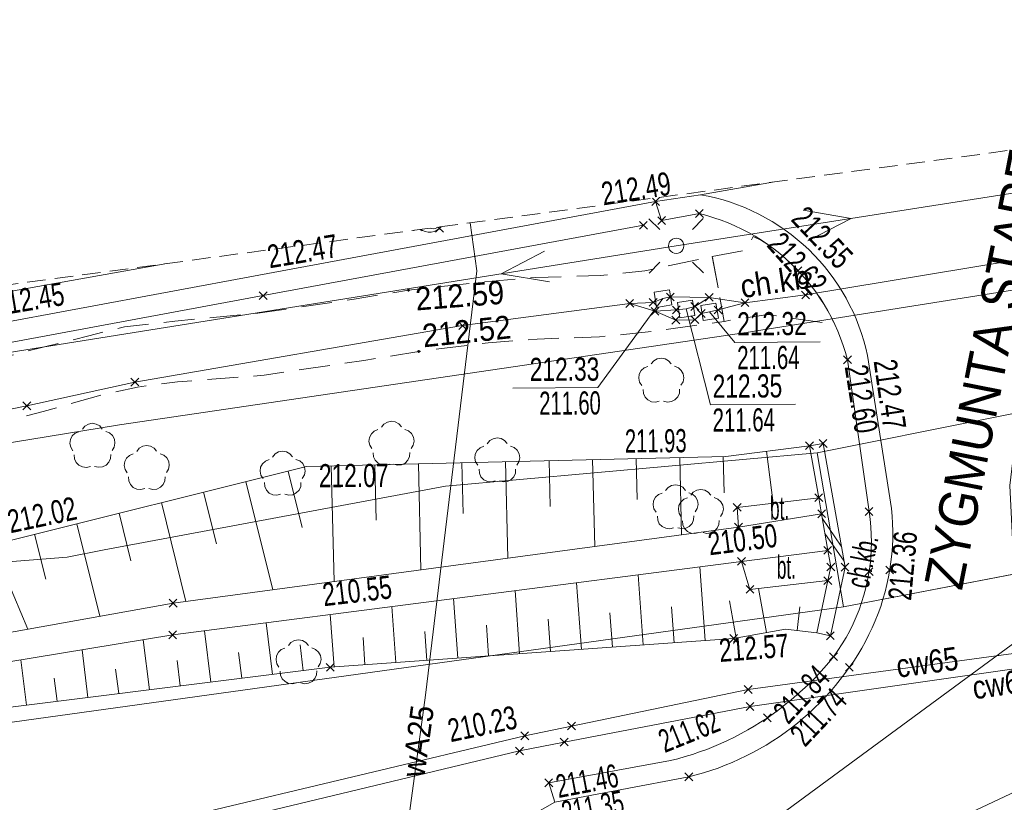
# Model space of a CAD drawing. Header units: millimetres. Extents: x 1477672 to 1731286, y -587673 to -401480.
# Tile 30 of 33: x 1616514 to 1648479, y -426870 to -401480. Entities that reach past the tile are written whole.
import ezdxf
from ezdxf.xclip import XClip

# ---------------------------------------------------------------- set-up
doc = ezdxf.new("R2010")
doc.units = ezdxf.units.MM
doc.header["$MEASUREMENT"] = 0
doc.header["$XCLIPFRAME"] = 0
doc.linetypes.add('1.0_0.5', pattern=[1500, 1000, -500])
doc.linetypes.add('2', pattern=[900, 600, -300])
doc.layers.add('820-G Rysunki Obrazki', color=7, linetype='Continuous')
doc.layers.add('mapa_robocza (1)_31_punkt wysokościowy sztuczny', color=7, linetype='Continuous')
for name, color, linetype, lineweight in [('mapa_robocza (1)_31_000 Inne (niezydentyfikowane)_Nr_pióra__1', 1, 'Continuous', 18), ('mapa_robocza (1)_31_000 Inne (niezydentyfikowane)_Nr_pióra__141', 141, 'Continuous', 18), ('mapa_robocza (1)_31_000 Inne (niezydentyfikowane)_Nr_pióra__212', 212, 'Continuous', 18), ('mapa_robocza (1)_31_000 Inne (niezydentyfikowane)_Nr_pióra__30', 30, 'Continuous', 18), ('mapa_robocza (1)_31_000 Inne (niezydentyfikowane)_Nr_pióra__34', 34, 'Continuous', 18), ('mapa_robocza (1)_31_000 Inne (niezydentyfikowane)_Nr_pióra__5', 5, 'Continuous', 18), ('mapa_robocza (1)_31_000 Inne (niezydentyfikowane)_Nr_pióra__7', 7, 'Continuous', 18), ('mapa_robocza (1)_31_000 Inne (niezydentyfikowane)_Nr_pióra__92', 92, 'Continuous', 18), ('mapa_robocza (1)_31_000 Inne (niezydentyfikowane)_Nr_pióra__96', 96, 'Continuous', 18), ('mapa_robocza (1)_31_chodnik-Atr17_Nr_pióra__7', 7, 'Continuous', 18), ('mapa_robocza (1)_31_chodnik_Nr_pióra__7', 7, 'Continuous', 18), ('mapa_robocza (1)_31_punkt wysokościowy sztuczny-Atr2_Nr_pióra__7', 7, 'Continuous', 18), ('mapa_robocza (1)_31_Zakres_Nr_pióra__5', 5, 'Continuous', 18)]:
    doc.layers.add(name, color=color, linetype=linetype, lineweight=lineweight)
doc.styles.add('GENERATED_STYLE_3', font='arial.ttf')

# ---------------------------------------------------------------- blocks, each defined once
blk = doc.blocks.new('Rysunek_1_31', base_point=(1578976, -495102))
at = {"layer": 'mapa_robocza (1)_31_punkt wysokościowy sztuczny', "linetype": 'Continuous', "lineweight": 0}
for points in [[(1629181, -410255, 1), (1629091, -410256, 1)], [(1629513, -412243, 1), (1629423, -412244, 1)]]:
    blk.add_hatch(color=256, dxfattribs=at).paths.add_polyline_path(points)
at = {"layer": 'mapa_robocza (1)_31_000 Inne (niezydentyfikowane)_Nr_pióra__1', "linetype": 'Continuous', "lineweight": 18, "flags": 128}
for points in [[(1680063, -402944), (1674326, -403104), (1637828, -408815), (1610003, -413266), (1576062, -420093), (1541092, -426995), (1510945, -432940)], [(1642104, -408652), (1643509, -407926), (1641949, -407664)], [(1633552, -408993), (1632150, -409723), (1633711, -409980)], [(1560548, -424513), (1576531, -421690), (1619751, -414620), (1640094, -411632), (1651604, -409796)]]:
    blk.add_lwpolyline(points, dxfattribs=at)
at = {"layer": 'mapa_robocza (1)_31_000 Inne (niezydentyfikowane)_Nr_pióra__141', "linetype": 'Continuous', "lineweight": 18, "flags": 128}
for points in [[(1637033, -407507), (1637286, -407251)], [(1637054, -407275), (1637287, -407505)], [(1638454, -407645), (1638710, -407897)], [(1638456, -407899), (1638708, -407643)], [(1636636, -408025), (1636892, -408278)], [(1636638, -408279), (1636890, -408024)], [(1637226, -407872), (1637481, -408124)], [(1637227, -408126), (1637480, -407870)], [(1629308, -408328), (1629323, -408312)], [(1629522, -408285), (1629563, -408326)], [(1630013, -408377), (1630193, -408195)], [(1630098, -408208), (1630268, -408376)], [(1641655, -409496), (1641911, -409749)], [(1641657, -409750), (1641909, -409495)], [(1624289, -410307), (1624545, -410559)], [(1624291, -410561), (1624543, -410305)], [(1637510, -410350), (1637765, -410603)], [(1637511, -410604), (1637764, -410349)], [(1638770, -410363), (1639025, -410615)], [(1638771, -410617), (1639024, -410361)], [(1641900, -410285), (1642155, -410537)], [(1641901, -410539), (1642154, -410283)], [(1636191, -410558), (1636447, -410810)], [(1636193, -410812), (1636445, -410556)], [(1636951, -410523), (1637206, -410776)], [(1636952, -410777), (1637205, -410522)], [(1638302, -410656), (1638557, -410908)], [(1638303, -410910), (1638556, -410654)], [(1639931, -410536), (1640187, -410789)], [(1639933, -410790), (1640185, -410535)], [(1637013, -410813), (1637268, -411066)], [(1637014, -411067), (1637267, -410812)], [(1637702, -410769), (1637958, -411022)], [(1637704, -411023), (1637956, -410768)], [(1638513, -410884), (1638768, -411137)], [(1638514, -411138), (1638767, -410883)], [(1639062, -410771), (1639318, -411024)], [(1639064, -411025), (1639316, -410770)], [(1630765, -411279), (1631021, -411532)], [(1630767, -411533), (1631019, -411278)], [(1637684, -411099), (1637940, -411352)], [(1637686, -411353), (1637938, -411098)], [(1638304, -411086), (1638560, -411338)], [(1638306, -411340), (1638558, -411084)], [(1643262, -412387), (1643517, -412639)], [(1643263, -412641), (1643516, -412385)], [(1620126, -413111), (1620381, -413363)], [(1620127, -413365), (1620380, -413109)], [(1616620, -413881), (1616875, -414134)], [(1616621, -414135), (1616874, -413880)], [(1642028, -415174), (1642283, -415427)], [(1642029, -415428), (1642282, -415173)], [(1642467, -415102), (1642723, -415354)], [(1642469, -415356), (1642721, -415100)], [(1642328, -416862), (1642583, -417115)], [(1642329, -417116), (1642582, -416861)], [(1639679, -417178), (1639935, -417430)], [(1639681, -417432), (1639933, -417176)], [(1642421, -417382), (1642676, -417634)], [(1642422, -417636), (1642675, -417380)], [(1643960, -417313), (1644216, -417565)], [(1643962, -417567), (1644214, -417311)], [(1639723, -417817), (1639979, -418070)], [(1639725, -418071), (1639977, -417816)], [(1642618, -418571), (1642873, -418823)], [(1642619, -418825), (1642872, -418569)], [(1639820, -418927), (1640075, -419179)], [(1639821, -419181), (1640074, -418925)], [(1642721, -419110), (1642976, -419363)], [(1642722, -419364), (1642975, -419109)], [(1643181, -419117), (1643436, -419370)], [(1643182, -419371), (1643435, -419116)], [(1643962, -419263), (1644217, -419515)], [(1643963, -419517), (1644216, -419261)], [(1644631, -419209), (1644887, -419462)], [(1644633, -419463), (1644885, -419208)], [(1642623, -419551), (1642879, -419803)], [(1642625, -419805), (1642877, -419549)], [(1640095, -419835), (1640350, -420088)], [(1640096, -420089), (1640349, -419834)], [(1621367, -420284), (1621623, -420536)], [(1621369, -420538), (1621621, -420282)], [(1621353, -421314), (1621609, -421566)], [(1621355, -421568), (1621607, -421312)], [(1639564, -421428), (1639820, -421681)], [(1639566, -421682), (1639818, -421427)], [(1642704, -421340), (1642959, -421593)], [(1642705, -421594), (1642958, -421339)], [(1642808, -422020), (1643063, -422272)], [(1642809, -422274), (1643062, -422018)], [(1626469, -422364), (1626725, -422617)], [(1626471, -422618), (1626723, -422363)], [(1643320, -422367), (1643575, -422619)], [(1643321, -422621), (1643574, -422365)], [(1640034, -423086), (1640289, -423338)], [(1640035, -423340), (1640288, -423084)], [(1640097, -423635), (1640352, -423888)], [(1640098, -423889), (1640351, -423634)], [(1640659, -424002), (1640914, -424255)], [(1640660, -424256), (1640913, -424001)], [(1634300, -424269), (1634556, -424521)], [(1634302, -424523), (1634554, -424267)], [(1632782, -424588), (1633038, -424840)], [(1632784, -424842), (1633036, -424586)], [(1634063, -424790), (1634319, -425043)], [(1634065, -425044), (1634317, -424789)], [(1632615, -425079), (1632871, -425331)], [(1632617, -425333), (1632869, -425077)], [(1638110, -425917), (1638365, -426169)], [(1638111, -426171), (1638364, -425915)], [(1633561, -426113), (1633817, -426366)], [(1633563, -426367), (1633815, -426112)]]:
    blk.add_lwpolyline(points, dxfattribs=at)
at = {"layer": 'mapa_robocza (1)_31_000 Inne (niezydentyfikowane)_Nr_pióra__212', "linetype": 'Continuous', "lineweight": 18, "flags": 128}
for points in [[(1606805, -411335), (1608075, -417097), (1608158, -417577), (1608386, -418986), (1609992, -428527), (1610115, -429126), (1610330, -429975), (1622205, -427266), (1632910, -424714), (1634428, -424395), (1640161, -423212), (1654840, -421217), (1658267, -420697), (1658382, -421547), (1658536, -422316), (1658661, -423125), (1658857, -424144), (1661175, -423730), (1661404, -423659)], [(1661707, -424067), (1661427, -424089), (1658689, -424535), (1658410, -422986), (1658358, -422507), (1658256, -422257), (1658070, -421188), (1654863, -421677), (1640225, -423762), (1634191, -424917), (1632743, -425205), (1621748, -427839), (1609933, -430427), (1609635, -429199), (1609492, -428589), (1607408, -417611), (1607326, -417162), (1606205, -411415)]]:
    blk.add_lwpolyline(points, dxfattribs=at)
at = {"layer": 'mapa_robocza (1)_31_000 Inne (niezydentyfikowane)_Nr_pióra__30', "linetype": 'Continuous', "lineweight": 18, "flags": 128}
for points in [[(1679930, -404135), (1673248, -405280), (1658902, -407723), (1654006, -408422), (1642027, -410411), (1640059, -410662), (1639190, -410897), (1638910, -410959), (1638641, -411011), (1638432, -411212), (1637812, -411225), (1637140, -410939), (1636319, -410684), (1630893, -411405), (1620253, -413237), (1616748, -414007), (1612223, -414923)], [(1679930, -404135), (1673248, -405280), (1658902, -407723), (1654006, -408422), (1642027, -410411), (1640059, -410662), (1638898, -410489), (1637638, -410476), (1637398, -410528), (1637079, -410650), (1636319, -410684), (1630893, -411405), (1620253, -413237), (1616748, -414007), (1612223, -414923)], [(1679930, -404135), (1673248, -405280), (1658902, -407723), (1654006, -408422), (1642027, -410411), (1640059, -410662), (1638898, -410489), (1638429, -410782), (1638150, -410863), (1637830, -410895), (1637140, -410939), (1636319, -410684), (1630893, -411405), (1620253, -413237), (1616748, -414007), (1612223, -414923)], [(1637398, -410528), (1635285, -413415), (1632525, -413431)], [(1638150, -410863), (1638938, -413974), (1641698, -413958)], [(1638910, -410959), (1639736, -411949), (1642496, -411933)], [(1678674, -415379), (1668348, -417349), (1629882, -435432), (1583026, -441493), (1542636, -450157)]]:
    blk.add_lwpolyline(points, dxfattribs=at)
for points in [[(1637113, -410319), (1637190, -410813), (1637683, -410736), (1637606, -410243)], [(1637865, -410655), (1637942, -411149), (1638435, -411072), (1638358, -410578)], [(1638625, -410751), (1638702, -411244), (1639196, -411167), (1639119, -410674)]]:
    blk.add_lwpolyline(points, close=True, dxfattribs=at)
at = {"layer": 'mapa_robocza (1)_31_000 Inne (niezydentyfikowane)_Nr_pióra__34', "linetype": 'Continuous', "lineweight": 18, "flags": 128}
for points in [[(1629532, -408284), (1629588, -408320), (1629680, -408355), (1629777, -408372), (1629875, -408369), (1629971, -408347), (1630060, -408306), (1630140, -408250), (1630180, -408196)], [(1621294, -409390), (1569324, -418652)]]:
    blk.add_lwpolyline(points, dxfattribs=at)
at = {"layer": 'mapa_robocza (1)_31_000 Inne (niezydentyfikowane)_Nr_pióra__5', "linetype": 'Continuous', "lineweight": 18, "flags": 128}
blk.add_lwpolyline([(1628721, -438798), (1628048, -436462), (1628896, -429207), (1629692, -423393), (1631353, -409623), (1631137, -408069)], dxfattribs=at)
at = {"layer": 'mapa_robocza (1)_31_000 Inne (niezydentyfikowane)_Nr_pióra__7', "linetype": 'Continuous', "lineweight": 18, "flags": 128}
for points in [[(1493880, -580078), (1494352, -568998), (1498725, -517682), (1500988, -495618), (1502718, -480158), (1505931, -471959), (1507265, -469241), (1508524, -467204), (1510520, -464873), (1513296, -462476), (1516610, -459667), (1526665, -453599), (1537619, -448996), (1552886, -445017), (1565043, -442757), (1614239, -434972), (1634431, -430135), (1641414, -427125), (1648902, -421621), (1648663, -416593), (1649986, -405539)], [(1641015, -406743), (1638618, -407161), (1637160, -407379), (1624283, -409764), (1615533, -411394), (1612776, -411910), (1610488, -412353), (1595933, -414978), (1579240, -417944), (1564397, -420870), (1550191, -423452), (1538486, -426080)], [(1563828, -417102), (1586809, -419561), (1608310, -419686), (1618056, -418920), (1619255, -418683), (1630333, -416619), (1642407, -415529), (1653634, -413284), (1679596, -406644), (1679650, -406633)], [(1679650, -406633), (1679596, -406644), (1653634, -413284), (1642407, -415529), (1630333, -416619), (1619255, -418683), (1618056, -418920), (1608310, -419686), (1580226, -424129), (1573438, -426288)], [(1629068, -429586), (1633882, -426868), (1638238, -426043), (1638477, -425982), (1638716, -425913), (1638953, -425839), (1639186, -425758), (1639419, -425670), (1639648, -425576), (1639874, -425476), (1640098, -425368), (1640318, -425256), (1640536, -425137), (1640750, -425012), (1640960, -424881), (1641167, -424744), (1641369, -424602), (1641569, -424454), (1641764, -424301), (1641954, -424142), (1642139, -423978), (1642321, -423808), (1642497, -423634), (1642668, -423455), (1642835, -423272), (1642996, -423084), (1643152, -422891), (1643302, -422694), (1643447, -422493), (1643589, -422289), (1643724, -422081), (1643852, -421869), (1643972, -421652), (1644085, -421431), (1644192, -421207), (1644291, -420979), (1644381, -420749), (1644465, -420515), (1644540, -420279), (1644608, -420040), (1644668, -419800), (1644719, -419557), (1644763, -419312), (1644798, -419067), (1644826, -418821), (1644845, -418574), (1644856, -418326), (1644859, -418078), (1644853, -417830), (1644839, -417582), (1644817, -417335), (1644039, -412379), (1643982, -412137), (1643917, -411895), (1643843, -411657), (1643759, -411422), (1643667, -411190), (1643567, -410961), (1643458, -410737), (1643341, -410516), (1643216, -410301), (1643083, -410090), (1642941, -409884), (1642793, -409684), (1642637, -409488), (1642474, -409299), (1642304, -409116), (1642128, -408940), (1641945, -408770), (1641756, -408608), (1641561, -408452), (1641360, -408304), (1641154, -408163), (1640943, -408029), (1640727, -407904), (1640506, -407788), (1640282, -407679), (1640053, -407578), (1639821, -407487), (1639586, -407404), (1639347, -407329), (1639107, -407264), (1638864, -407208), (1638618, -407161), (1641015, -406743)], [(1637160, -407379), (1638618, -407161), (1641015, -406743)], [(1629068, -429586), (1633882, -426868), (1638238, -426043), (1638477, -425982), (1638716, -425913), (1638953, -425839), (1639186, -425758), (1639419, -425670), (1639648, -425576), (1639874, -425476), (1640098, -425368), (1640318, -425256), (1640536, -425137), (1640750, -425012), (1640960, -424881), (1641167, -424744), (1641369, -424602), (1641569, -424454), (1641764, -424301), (1641954, -424142), (1642139, -423978), (1642321, -423808), (1642497, -423634), (1642668, -423455), (1642835, -423272), (1642996, -423084), (1643152, -422891), (1643302, -422694), (1643447, -422493), (1643589, -422289), (1643724, -422081), (1643852, -421869), (1643972, -421652), (1644085, -421431), (1644192, -421207), (1644291, -420979), (1644381, -420749), (1644465, -420515), (1644540, -420279), (1644608, -420040), (1644668, -419800), (1644719, -419557), (1644763, -419312), (1644798, -419067), (1644826, -418821), (1644845, -418574), (1644856, -418326), (1644859, -418078), (1644853, -417830), (1644839, -417582), (1644817, -417335), (1644039, -412379), (1643982, -412137), (1643917, -411895), (1643843, -411657), (1643759, -411422), (1643667, -411190), (1643567, -410961), (1643458, -410737), (1643341, -410516), (1643216, -410301), (1643083, -410090), (1642941, -409884), (1642793, -409684), (1642637, -409488), (1642474, -409299), (1642304, -409116), (1642128, -408940), (1641945, -408770), (1641756, -408608), (1641561, -408452), (1641360, -408304), (1641154, -408163), (1640943, -408029), (1640727, -407904), (1640506, -407788), (1640282, -407679), (1640053, -407578), (1639821, -407487), (1639586, -407404), (1639347, -407329), (1639107, -407264), (1638864, -407208), (1638618, -407161), (1637160, -407379)], [(1541516, -426033), (1550396, -424241), (1565129, -421326), (1579384, -418573), (1595118, -415862), (1610961, -412921), (1624417, -410433), (1636764, -408151)], [(1636939, -407936), (1637295, -408288)], [(1638707, -407926), (1638355, -408282)], [(1630081, -408210), (1630060, -408227), (1630000, -408252), (1629935, -408261), (1629870, -408252), (1629844, -408242)], [(1636949, -409704), (1637301, -409348)], [(1638717, -409694), (1638361, -409342)], [(1573438, -426288), (1557337, -431421), (1527259, -440485), (1499769, -445654), (1501077, -450567), (1517510, -452692), (1517352, -453033), (1564366, -439801), (1583705, -432569), (1593451, -428542), (1611031, -424991), (1643256, -420534), (1661706, -416987), (1669614, -414881), (1678966, -412760)], [(1603383, -423655), (1621495, -420410), (1639851, -417944), (1639807, -417304), (1642455, -416989), (1642156, -415300), (1639438, -415646), (1625829, -415975), (1615843, -418463)], [(1640760, -415477), (1640974, -417165)], [(1630871, -415853), (1630910, -417496)], [(1632284, -415818), (1632361, -418950)], [(1633699, -415784), (1633735, -417273)], [(1635113, -415750), (1635181, -418571)], [(1636527, -415716), (1636560, -417049)], [(1637942, -415682), (1638002, -418192)], [(1639356, -415649), (1639384, -416825)], [(1625232, -416123), (1625688, -417955)], [(1626628, -415955), (1626719, -419708)], [(1628042, -415921), (1628085, -417720)], [(1629457, -415887), (1629540, -419329)], [(1623859, -416465), (1624733, -419975)], [(1622486, -416807), (1622905, -418486)], [(1621114, -417149), (1621913, -420353)], [(1619741, -417492), (1620127, -419039)], [(1643188, -418559), (1642563, -417655)], [(1618369, -417834), (1619116, -420836)], [(1616996, -418176), (1617358, -419631)], [(1643275, -419052), (1642651, -418147)], [(1615634, -418551), (1616775, -421255)], [(1613346, -424137), (1626597, -422490), (1639692, -421555), (1641372, -421255), (1642391, -421369), (1642751, -419677), (1640223, -419962), (1639947, -419053), (1621481, -421440), (1605246, -424104)], [(1638765, -421621), (1638594, -419228)], [(1636758, -421765), (1636595, -419487)], [(1632743, -422051), (1632596, -420004)], [(1634750, -421908), (1634595, -419745)], [(1640759, -421364), (1640503, -419930)], [(1630734, -422194), (1630596, -420262)], [(1628727, -422338), (1628597, -420520)], [(1637762, -421693), (1637678, -420525)], [(1639769, -421541), (1639554, -420336)], [(1641753, -421298), (1641839, -420534)], [(1626719, -422482), (1626597, -420778)], [(1633746, -421979), (1633671, -420926)], [(1635754, -421836), (1635675, -420726)], [(1624721, -422723), (1624513, -421048)], [(1631739, -422123), (1631667, -421128)], [(1654840, -421217), (1640161, -423212)], [(1620726, -423220), (1620525, -421597)], [(1622724, -422972), (1622517, -421306)], [(1627723, -422410), (1627660, -421529)], [(1629731, -422266), (1629663, -421329)], [(1618728, -423468), (1618537, -421923)], [(1625720, -422600), (1625616, -421759)], [(1640225, -423762), (1654863, -421677)], [(1640225, -423762), (1654863, -421677)], [(1616731, -423717), (1616548, -422250)], [(1623722, -422848), (1623618, -422013)], [(1619728, -423344), (1619629, -422552)], [(1621724, -423096), (1621622, -422265)], [(1617730, -423593), (1617636, -422839)]]:
    blk.add_lwpolyline(points, dxfattribs=at)
for points in [[(1633689, -426239), (1633882, -426868), (1638238, -426043), (1638477, -425982), (1638716, -425913), (1638953, -425839), (1639186, -425758), (1639419, -425670), (1639648, -425576), (1639874, -425476), (1640098, -425368), (1640318, -425256), (1640536, -425137), (1640750, -425012), (1640960, -424881), (1641167, -424744), (1641369, -424602), (1641569, -424454), (1641764, -424301), (1641954, -424142), (1642139, -423978), (1642321, -423808), (1642497, -423634), (1642668, -423455), (1642835, -423272), (1642996, -423084), (1643152, -422891), (1643302, -422694), (1643447, -422493), (1643589, -422289), (1643724, -422081), (1643852, -421869), (1643972, -421652), (1644085, -421431), (1644192, -421207), (1644291, -420979), (1644381, -420749), (1644465, -420515), (1644540, -420279), (1644608, -420040), (1644668, -419800), (1644719, -419557), (1644763, -419312), (1644798, -419067), (1644826, -418821), (1644845, -418574), (1644856, -418326), (1644859, -418078), (1644853, -417830), (1644839, -417582), (1644817, -417335), (1644039, -412379), (1643982, -412137), (1643917, -411895), (1643843, -411657), (1643759, -411422), (1643667, -411190), (1643567, -410961), (1643458, -410737), (1643341, -410516), (1643216, -410301), (1643083, -410090), (1642941, -409884), (1642793, -409684), (1642637, -409488), (1642474, -409299), (1642304, -409116), (1642128, -408940), (1641945, -408770), (1641756, -408608), (1641561, -408452), (1641360, -408304), (1641154, -408163), (1640943, -408029), (1640727, -407904), (1640506, -407788), (1640282, -407679), (1640053, -407578), (1639821, -407487), (1639586, -407404), (1639347, -407329), (1639107, -407264), (1638864, -407208), (1638618, -407161), (1637160, -407379), (1637353, -407998), (1638582, -407771), (1638818, -407833), (1639053, -407904), (1639283, -407984), (1639512, -408072), (1639736, -408169), (1639957, -408274), (1640174, -408388), (1640386, -408508), (1640594, -408637), (1640797, -408774), (1640994, -408918), (1641187, -409070), (1641372, -409228), (1641553, -409393), (1641727, -409565), (1641894, -409743), (1642056, -409927), (1642210, -410117), (1642356, -410312), (1642495, -410513), (1642627, -410720), (1642751, -410930), (1642868, -411145), (1642975, -411365), (1643075, -411588), (1643166, -411814), (1643250, -412045), (1643324, -412278), (1643390, -412513), (1644088, -417439), (1644122, -417686), (1644146, -417933), (1644160, -418182), (1644165, -418431), (1644159, -418679), (1644145, -418927), (1644119, -419175), (1644085, -419421), (1644040, -419665), (1643985, -419909), (1643922, -420149), (1643848, -420387), (1643764, -420621), (1643673, -420853), (1643572, -421079), (1643461, -421303), (1643343, -421522), (1643215, -421734), (1643079, -421943), (1642935, -422146), (1642779, -422336), (1642618, -422522), (1642453, -422704), (1642283, -422881), (1642109, -423055), (1641931, -423223), (1641748, -423388), (1641561, -423547), (1641370, -423702), (1641176, -423851), (1640978, -423996), (1640776, -424136), (1640569, -424271), (1640361, -424400), (1640149, -424524), (1639934, -424642), (1639715, -424756), (1639495, -424864), (1639271, -424965), (1639045, -425061), (1638817, -425152), (1638586, -425237), (1638354, -425315), (1638119, -425389), (1637882, -425455), (1637645, -425517)], [(1637827, -408565), (1637892, -408574), (1637952, -408598), (1638004, -408637), (1638044, -408689), (1638069, -408749), (1638078, -408814), (1638069, -408879), (1638046, -408939), (1638006, -408991), (1637954, -409032), (1637894, -409056), (1637829, -409065), (1637764, -409057), (1637704, -409033), (1637652, -408993), (1637612, -408941), (1637587, -408882), (1637578, -408817), (1637587, -408752), (1637610, -408691), (1637650, -408639), (1637702, -408599), (1637762, -408575)], [(1642156, -415300), (1642455, -416989), (1642548, -417508), (1642745, -418697), (1642848, -419236), (1642751, -419677), (1642391, -421369), (1642831, -421467), (1643308, -419244), (1642595, -415228)], [(1661706, -416987), (1643256, -420534), (1611031, -424991), (1593451, -428542), (1583705, -432569), (1564366, -439801), (1578245, -437820), (1595106, -437953), (1612670, -436951), (1644008, -431310), (1664576, -427371)], [(1639807, -417304), (1639851, -417944), (1642548, -417508), (1642455, -416989)], [(1639947, -419053), (1640223, -419962), (1642751, -419677), (1642848, -419236), (1642745, -418697)]]:
    blk.add_lwpolyline(points, close=True, dxfattribs=at)
at = {"layer": 'mapa_robocza (1)_31_000 Inne (niezydentyfikowane)_Nr_pióra__92', "linetype": 'Continuous', "lineweight": 18, "flags": 128}
for points in [[(1488137, -453024), (1500739, -450949), (1501077, -450567), (1517510, -452692), (1517352, -453033), (1564366, -439801), (1583705, -432569), (1593451, -428542), (1611031, -424991), (1643256, -420534), (1642407, -415529)], [(1642407, -415529), (1630333, -416619), (1619255, -418683), (1618056, -418920), (1608310, -419686), (1580226, -424129), (1573438, -426288), (1557337, -431421), (1527259, -440485), (1499769, -445654), (1488604, -447388)]]:
    blk.add_lwpolyline(points, dxfattribs=at)
at = {"layer": 'mapa_robocza (1)_31_000 Inne (niezydentyfikowane)_Nr_pióra__96', "linetype": 'Continuous', "lineweight": 18, "flags": 128}
for points in [[(1563828, -417102), (1586809, -419561), (1608310, -419686), (1618056, -418920), (1619255, -418683), (1630333, -416619), (1642407, -415529), (1653634, -413284), (1679596, -406644), (1679650, -406633)], [(1637016, -412647), (1637099, -412547), (1637211, -412482), (1637339, -412458), (1637467, -412480), (1637581, -412544), (1637664, -412643)], [(1636708, -413346), (1636639, -413236), (1636612, -413109), (1636629, -412980), (1636689, -412865), (1636785, -412777), (1636905, -412729)], [(1637777, -412724), (1637897, -412771), (1637993, -412857), (1638055, -412972), (1638074, -413101), (1638049, -413228), (1637980, -413338)], [(1637278, -413855), (1637152, -413887), (1637023, -413874), (1636906, -413818), (1636815, -413724), (1636762, -413606), (1636752, -413477)], [(1637938, -413470), (1637930, -413600), (1637877, -413718), (1637788, -413813), (1637671, -413870), (1637542, -413885), (1637416, -413854)], [(1618548, -414764), (1618631, -414663), (1618743, -414599), (1618871, -414575), (1618999, -414597), (1619113, -414661), (1619196, -414760)], [(1628258, -414698), (1628340, -414597), (1628453, -414533), (1628581, -414509), (1628709, -414531), (1628822, -414594), (1628906, -414694)], [(1618240, -415463), (1618171, -415353), (1618144, -415226), (1618161, -415097), (1618221, -414982), (1618317, -414894), (1618437, -414846)], [(1619309, -414840), (1619429, -414888), (1619525, -414974), (1619587, -415089), (1619606, -415218), (1619581, -415345), (1619512, -415455)], [(1627950, -415396), (1627880, -415287), (1627854, -415160), (1627871, -415031), (1627931, -414916), (1628027, -414828), (1628146, -414779)], [(1629018, -414774), (1629139, -414822), (1629235, -414908), (1629297, -415023), (1629316, -415152), (1629290, -415279), (1629222, -415389)], [(1631691, -415238), (1631774, -415137), (1631886, -415073), (1632014, -415049), (1632142, -415071), (1632256, -415135), (1632339, -415234)], [(1620312, -415484), (1620395, -415383), (1620507, -415319), (1620635, -415295), (1620763, -415317), (1620877, -415380), (1620960, -415480)], [(1624723, -415668), (1624806, -415568), (1624919, -415503), (1625046, -415479), (1625175, -415502), (1625288, -415565), (1625371, -415664)], [(1628520, -415905), (1628394, -415938), (1628265, -415925), (1628148, -415868), (1628057, -415775), (1628003, -415657), (1627994, -415527)], [(1629180, -415520), (1629171, -415650), (1629119, -415769), (1629030, -415863), (1628913, -415921), (1628784, -415936), (1628658, -415904)], [(1631383, -415937), (1631314, -415827), (1631287, -415700), (1631304, -415571), (1631364, -415456), (1631460, -415368), (1631580, -415319)], [(1632452, -415314), (1632572, -415362), (1632668, -415448), (1632730, -415563), (1632749, -415692), (1632723, -415819), (1632655, -415929)], [(1618810, -415971), (1618684, -416004), (1618555, -415991), (1618438, -415935), (1618347, -415841), (1618294, -415723), (1618284, -415593)], [(1619470, -415587), (1619462, -415717), (1619409, -415835), (1619320, -415929), (1619203, -415987), (1619074, -416002), (1618948, -415971)], [(1620004, -416182), (1619935, -416073), (1619908, -415946), (1619925, -415817), (1619986, -415702), (1620081, -415614), (1620201, -415565)], [(1621073, -415560), (1621193, -415608), (1621290, -415694), (1621351, -415809), (1621370, -415938), (1621345, -416065), (1621276, -416175)], [(1624416, -416367), (1624346, -416257), (1624319, -416130), (1624336, -416001), (1624397, -415886), (1624492, -415798), (1624612, -415750)], [(1625484, -415745), (1625604, -415792), (1625701, -415879), (1625762, -415993), (1625781, -416122), (1625756, -416249), (1625687, -416360)], [(1631953, -416445), (1631827, -416478), (1631698, -416465), (1631581, -416408), (1631490, -416315), (1631437, -416197), (1631427, -416067)], [(1632613, -416061), (1632605, -416191), (1632552, -416309), (1632463, -416403), (1632346, -416461), (1632217, -416476), (1632091, -416445)], [(1620574, -416691), (1620449, -416724), (1620319, -416711), (1620202, -416654), (1620112, -416561), (1620058, -416443), (1620048, -416313)], [(1621234, -416306), (1621226, -416436), (1621174, -416555), (1621084, -416649), (1620967, -416707), (1620838, -416722), (1620712, -416690)], [(1624985, -416876), (1624860, -416908), (1624731, -416895), (1624613, -416839), (1624523, -416745), (1624469, -416628), (1624459, -416498)], [(1625645, -416491), (1625637, -416621), (1625585, -416739), (1625495, -416834), (1625379, -416891), (1625250, -416906), (1625123, -416875)], [(1637480, -416754), (1637562, -416654), (1637675, -416589), (1637803, -416566), (1637931, -416588), (1638044, -416651), (1638128, -416751)], [(1638301, -416910), (1638383, -416809), (1638496, -416745), (1638624, -416721), (1638752, -416743), (1638865, -416806), (1638949, -416906)], [(1637172, -417453), (1637102, -417344), (1637076, -417217), (1637093, -417088), (1637153, -416972), (1637249, -416885), (1637368, -416836)], [(1637993, -417608), (1637923, -417499), (1637897, -417372), (1637914, -417243), (1637974, -417128), (1638070, -417040), (1638189, -416991)], [(1638240, -416831), (1638361, -416878), (1638457, -416965), (1638519, -417079), (1638538, -417208), (1638512, -417335), (1638444, -417446)], [(1639061, -416986), (1639182, -417034), (1639278, -417120), (1639340, -417235), (1639359, -417364), (1639333, -417491), (1639265, -417601)], [(1637742, -417962), (1637616, -417995), (1637487, -417981), (1637370, -417925), (1637279, -417832), (1637226, -417714), (1637216, -417584)], [(1638402, -417577), (1638393, -417707), (1638341, -417825), (1638252, -417920), (1638135, -417978), (1638006, -417992), (1637880, -417961)], [(1638563, -418117), (1638437, -418150), (1638308, -418137), (1638191, -418080), (1638100, -417987), (1638046, -417869), (1638037, -417739)], [(1639223, -417732), (1639214, -417862), (1639162, -417981), (1639073, -418075), (1638956, -418133), (1638827, -418148), (1638701, -418116)], [(1625239, -421785), (1625321, -421685), (1625434, -421620), (1625562, -421596), (1625690, -421619), (1625803, -421682), (1625887, -421782)], [(1624931, -422484), (1624861, -422374), (1624835, -422248), (1624852, -422119), (1624912, -422003), (1625008, -421916), (1625127, -421867)], [(1625999, -421862), (1626120, -421909), (1626216, -421996), (1626278, -422110), (1626297, -422239), (1626271, -422366), (1626203, -422477)], [(1625501, -422993), (1625375, -423026), (1625246, -423012), (1625129, -422956), (1625038, -422862), (1624984, -422745), (1624975, -422615)], [(1626161, -422608), (1626152, -422738), (1626100, -422856), (1626011, -422951), (1625894, -423009), (1625765, -423023), (1625639, -422992)]]:
    blk.add_lwpolyline(points, dxfattribs=at)
for points in [[(1653634, -413284), (1642407, -415529), (1643256, -420534), (1654574, -418359)], [(1642407, -415529), (1630333, -416619), (1619255, -418683), (1618056, -418920), (1608310, -419686), (1580226, -424129), (1573438, -426288), (1557337, -431421), (1527259, -440485), (1499769, -445654), (1501077, -450567), (1517510, -452692), (1517352, -453033), (1564366, -439801), (1583705, -432569), (1593451, -428542), (1611031, -424991), (1643256, -420534)], [(1664576, -427371), (1661706, -416987), (1654574, -418359), (1643256, -420534), (1611031, -424991), (1593451, -428542), (1583705, -432569), (1564366, -439801), (1578245, -437820), (1595106, -437953), (1612670, -436951), (1644008, -431310)]]:
    blk.add_lwpolyline(points, close=True, dxfattribs=at)
at = {"layer": 'mapa_robocza (1)_31_chodnik_Nr_pióra__7', "linetype": '1.0_0.5', "lineweight": 18, "flags": 128}
blk.add_lwpolyline([(1639000, -409158), (1640109, -408952), (1640326, -408511), (1640597, -408639), (1640798, -408778), (1640999, -408917), (1641190, -409066), (1641370, -409225), (1641551, -409394), (1641732, -409563), (1641893, -409742), (1642055, -409931), (1642206, -410120), (1642357, -410309), (1642498, -410508), (1642629, -410717), (1642750, -410927), (1642872, -411146), (1642973, -411366), (1640801, -411048), (1639382, -411266)], close=True, dxfattribs=at)
blk.add_lwpolyline([(1502483, -438061), (1502645, -439798), (1503380, -438983), (1511016, -438199), (1519861, -437258), (1521460, -437109), (1522718, -436862), (1530639, -435216), (1543154, -432523), (1544821, -432134), (1545879, -431777), (1546956, -431261), (1548362, -430443), (1552016, -427672), (1553469, -426543), (1554625, -425787), (1555382, -425312), (1555990, -424989), (1557428, -424641), (1558367, -424425), (1564810, -423208), (1570004, -422188), (1571253, -422021), (1572853, -421951), (1574223, -421923), (1575263, -421867), (1576602, -421810), (1577981, -421552), (1579787, -420981), (1581854, -420449), (1583473, -420130), (1585001, -419841), (1596241, -418076), (1607470, -416231), (1610927, -415651), (1614373, -414911), (1617279, -414194), (1619196, -413643), (1620334, -413397), (1621633, -413229), (1624452, -413013), (1627689, -412534), (1629468, -412244), (1631726, -411961), (1633315, -411841), (1635335, -411770), (1637084, -411590), (1639382, -411266), (1639000, -409158), (1636813, -409631), (1635354, -409780), (1633244, -409842), (1631535, -409992), (1629136, -410256), (1627368, -410546), (1624240, -411004), (1621552, -411259), (1619913, -411449), (1618755, -411736), (1616688, -412248), (1614141, -412922), (1610456, -413714), (1607059, -414313), (1595880, -416128), (1584801, -418112), (1583164, -418562), (1581496, -418991), (1579499, -419503), (1577622, -420074), (1576453, -420290), (1575184, -420368), (1574114, -420394), (1572774, -420412), (1571155, -420511), (1569745, -420669), (1564391, -421720), (1558118, -422927), (1556980, -423183), (1555612, -423561), (1554645, -424037), (1553877, -424431), (1552562, -425349), (1551079, -426447), (1547365, -429259), (1546189, -429996), (1545242, -430431), (1544473, -430656), (1543005, -431004), (1530530, -433706), (1522420, -435413), (1521301, -435600), (1519922, -435758), (1510887, -436730), (1503367, -437504)], dxfattribs=at)
at = {"layer": 'mapa_robocza (1)_31_Zakres_Nr_pióra__5', "linetype": '2', "lineweight": 18, "flags": 128}
blk.add_lwpolyline([(1477672, -579334), (1488655, -446769), (1528162, -421890), (1680226, -401480)], dxfattribs=at)
at = {"layer": 'mapa_robocza (1)_31_000 Inne (niezydentyfikowane)_Nr_pióra__212', "linetype": 'Continuous', "lineweight": 18, "char_height": 750, "style": 'GENERATED_STYLE_3'}
for s, insert, attachment_point, rotation in [('\\A1;{\\W0.824;cw65}', (1644978, -422465), 4, 7.7394), ('\\A1;{\\W0.824;cw65}', (1647450, -423167), 4, 8.1054), ('\\A1;{\\W0.703;210.23}', (1630507, -424933), 7, 11.8114)]:
    blk.add_mtext(s, dxfattribs=dict(at, insert=insert, attachment_point=attachment_point, rotation=rotation))
at = {"layer": 'mapa_robocza (1)_31_000 Inne (niezydentyfikowane)_Nr_pióra__30', "linetype": 'Continuous', "lineweight": 18, "char_height": 750, "attachment_point": 7, "rotation": 0.3314, "style": 'GENERATED_STYLE_3'}
for s, insert in [('\\A1;{\\W0.705;212.32}', (1639810, -411733)), ('\\A1;{\\W0.632;211.64}', (1639809, -412832)), ('\\A1;{\\W0.705;212.33}', (1633074, -413212)), ('\\A1;{\\W0.705;212.35}', (1639012, -413757)), ('\\A1;{\\W0.623;211.60}', (1633384, -414309)), ('\\A1;{\\W0.632;211.64}', (1639011, -414857))]:
    blk.add_mtext(s, dxfattribs=dict(at, insert=insert))
at = {"layer": 'mapa_robocza (1)_31_000 Inne (niezydentyfikowane)_Nr_pióra__5', "linetype": 'Continuous', "lineweight": 18, "insert": (1629660, -426093), "char_height": 750, "attachment_point": 7, "rotation": 82.1704, "style": 'GENERATED_STYLE_3'}
blk.add_mtext('\\A1;{\\W0.889;wA25}', dxfattribs=at)
at = {"layer": 'mapa_robocza (1)_31_000 Inne (niezydentyfikowane)_Nr_pióra__7', "linetype": 'Continuous', "lineweight": 18, "style": 'GENERATED_STYLE_3'}
for s, insert, char_height, attachment_point, rotation in [('\\A1;{\\W0.898;ZYGMUNTA STAREGO}', (1647117, -420031), 1250, 7, 78.8624), ('\\A1;{\\W0.705;212.49}', (1635469, -407516), 750, 7, 9.0624), ('\\A1;{\\W0.705;212.55}', (1641515, -407990), 750, 7, 313.5094), ('\\A1;{\\W0.714;212.47}', (1624629, -409546), 750, 7, 9.4604), ('\\A1;{\\W0.697;212.62}', (1640729, -408817), 750, 7, 311.9594), ('\\A1;{\\W0.712;212.45}', (1615760, -411110), 750, 7, 9.4024), ('\\A1;{\\W0.714;212.47}', (1644234, -412557), 750, 7, 278.1544), ('\\A1;{\\W0.695;212.60}', (1643283, -412741), 750, 7, 279.0534), ('\\A1;{\\W0.625;211.93}', (1636164, -415534), 750, 7, 0.3314), ('\\A1;{\\W0.705;212.07}', (1626229, -416661), 750, 7, 0.3314), ('\\A1;{\\W0.703;212.02}', (1616217, -418154), 750, 7, 11.9004), ('\\A1;{\\W0.533;bt.}', (1640872, -417329), 750, 4, 0.3314), ('\\A1;{\\W0.702;210.50}', (1638916, -418869), 750, 7, 7.2894), ('\\A1;{\\W0.611;ch.kb.}', (1644075, -419967), 750, 7, 78.6374), ('\\A1;{\\W0.697;212.36}', (1645461, -420343), 750, 7, 84.7344), ('\\A1;{\\W0.533;bt.}', (1641093, -419248), 750, 4, 0.3314), ('\\A1;{\\W0.703;210.55}', (1626396, -420522), 750, 7, 6.7764), ('\\A1;{\\W0.706;212.57}', (1639249, -422330), 750, 7, 4.4164), ('\\A1;{\\W0.64;211.84}', (1641475, -424376), 750, 7, 46.9464), ('\\A1;{\\W0.64;211.74}', (1642011, -425104), 750, 7, 46.6734), ('\\A1;{\\W0.625;211.62}', (1637460, -425284), 750, 7, 21.9314), ('\\A1;{\\W0.632;211.46}', (1634011, -426744), 750, 7, 10.7794), ('\\A1;{\\W0.632;211.35}', (1634196, -427604), 750, 7, 10.9634)]:
    blk.add_mtext(s, dxfattribs=dict(at, insert=insert, char_height=char_height, attachment_point=attachment_point, rotation=rotation))
at = {"layer": 'mapa_robocza (1)_31_chodnik-Atr17_Nr_pióra__7', "linetype": 'Continuous', "lineweight": 18, "insert": (1639977, -410527), "char_height": 750, "attachment_point": 7, "rotation": 8.7434, "style": 'GENERATED_STYLE_3'}
blk.add_mtext('\\A1;{\\W0.9;ch.kb.}', dxfattribs=at)
at = {"layer": 'mapa_robocza (1)_31_punkt wysokościowy sztuczny-Atr2_Nr_pióra__7', "linetype": 'Continuous', "lineweight": 18, "char_height": 750, "attachment_point": 7, "style": 'GENERATED_STYLE_3'}
for s, insert, rotation in [('\\A1;{\\W0.9;212.59}', (1629393, -410926), 4.4824), ('\\A1;{\\W0.9;212.52}', (1629629, -412122), 5.9494)]:
    blk.add_mtext(s, dxfattribs=dict(at, insert=insert, rotation=rotation))

msp = doc.modelspace()

# ---------------------------------------------------------------- block references
at = {"layer": '820-G Rysunki Obrazki', "color": 7, "linetype": 'Continuous', "lineweight": 13}
ref = msp.add_blockref('Rysunek_1_31', (1578976, -495102), dxfattribs=at)
XClip(ref).set_block_clipping_path([(1477726.0314692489, -588724.3337801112), (1681302.6256645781, -587546.7532186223), (1680226.3292941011, -401479.8660885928), (1476649.735098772, -402657.4466500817)])

doc.saveas('drawing.dxf')
